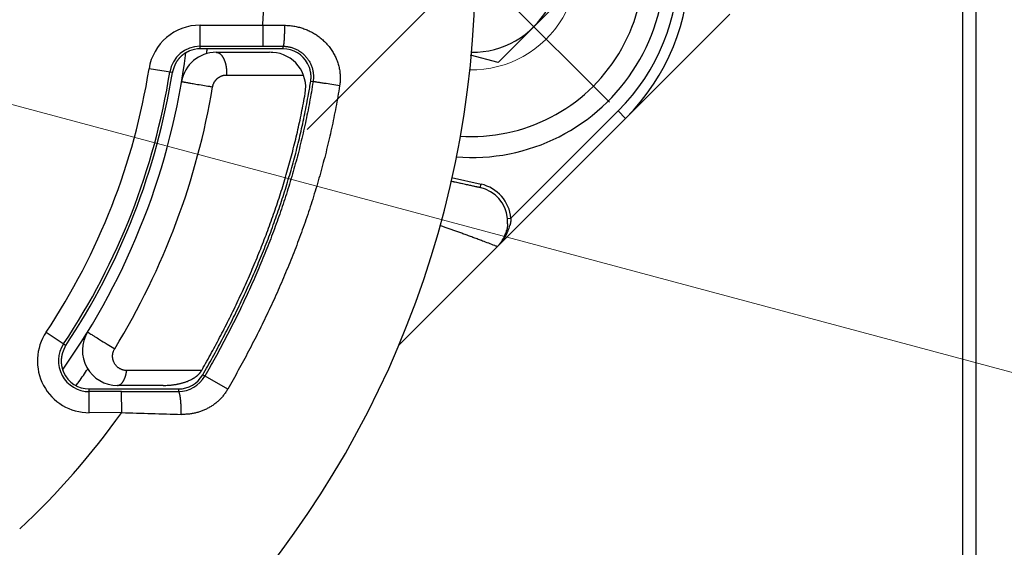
# Model space of a CAD drawing. Header units: millimetres. Extents: x 0 to 1300, y 0 to 891.
# Tile 30 of 146: x 606.65 to 620.69, y 269.48 to 277.01. Entities that reach past the tile are written whole.
import ezdxf

# ---------------------------------------------------------------- set-up
doc = ezdxf.new("R2010")
doc.units = ezdxf.units.MM
doc.header["$LTSCALE"] = 0.545669
doc.linetypes.add('CENTER', pattern=[50.8, 31.75, -6.35, 6.35, -6.35])
doc.layers.add('NoLayerName_001', color=7, linetype='Continuous')

# ---------------------------------------------------------------- blocks, each defined once
blk = doc.blocks.new('DIM_0003')
at = {"color": 3, "linetype": 'Continuous', "lineweight": 13}
blk.add_arc((60.066, 60.917), 60.066, 345, 255, dxfattribs=at)

msp = doc.modelspace()

# ---------------------------------------------------------------- linework, layer by layer
at = {"layer": 'NoLayerName_001', "color": 110, "linetype": 'Continuous', "lineweight": 25}
for p, q in [((620.29364849, 257.59850947), (620.29364849, 297.98250947)), ((620.10164849, 257.79050947), (620.10164849, 297.79050947))]:
    msp.add_line(p, q, dxfattribs=at)
at = {"layer": 'NoLayerName_001', "color": 7, "linetype": 'Continuous', "lineweight": 25}
msp.add_line((620.10164849, 257.83869533), (620.10164849, 297.74232361), dxfattribs=at)
at = {"layer": 'NoLayerName_001', "color": 4, "linetype": 'CENTER', "lineweight": 13}
for p, q in [((615.0646881, 275.82818413), (610.86106621, 280.03180602)), ((610.75023529, 275.438382), (614.96543208, 279.65357879))]:
    msp.add_line(p, q, dxfattribs=at)
at = {"layer": 'NoLayerName_001', "color": 60, "linetype": 'CENTER', "lineweight": 13}
msp.add_line((647.761277, 264.75220131), (595.16695739, 278.84480677), dxfattribs=at)
at = {"layer": 'NoLayerName_001', "color": 4, "linetype": 'Continuous', "lineweight": 25}
for q in [(614.49584233, 277.41693636), (613.08080541, 276.50199913)]:
    msp.add_line((613.4752216, 276.39631563), q, dxfattribs=at)
at = {"layer": 'NoLayerName_001', "color": 60, "linetype": 'Continuous', "lineweight": 25}
for p, q in [((612.05551907, 272.35960374), (616.77931802, 277.08340269)), ((609.2253773, 276.59050947), (609.22547598, 276.92790256)), ((609.22547598, 276.92790256), (610.11775337, 276.92764001)), ((610.11775337, 276.92764001), (610.11766461, 276.62768572)), ((610.11775337, 276.92764001), (610.42867634, 276.92579402)), ((609.41200573, 276.59050947), (609.2253773, 276.59050947)), ((609.2253883, 276.62794823), (610.11766461, 276.62768576)), ((609.60285592, 276.59050947), (609.41200573, 276.59050947)), ((609.4547869, 276.54050228), (610.21735541, 276.54050228)), ((610.20038086, 276.59050947), (609.60285592, 276.59050947)), ((610.11766461, 276.62768572), (610.40791087, 276.62742518)), ((610.21739523, 276.59050947), (610.20038086, 276.59050947)), ((610.40789988, 276.59050947), (610.21739523, 276.59050947)), ((610.40789988, 276.59050947), (610.40791087, 276.62742518)), ((608.83371741, 276.25271574), (608.4970276, 276.30617238)), ((609.60328889, 276.21689811), (610.69922959, 276.21689811)), ((610.80291404, 276.12755064), (610.83678362, 276.12215118)), ((613.6589613, 274.175178), (615.18797063, 275.70418733)), ((615.29403665, 275.59812132), (615.18797063, 275.70418733)), ((612.80075652, 274.70601555), (613.22077261, 274.61145282)), ((612.81166985, 274.75480935), (613.23175459, 274.66023117)), ((613.2207726, 274.61145282), (613.23175459, 274.66023117)), ((613.6092157, 274.17048731), (613.6589613, 274.175178)), ((607.02911601, 272.54992143), (607.31362189, 272.36021763)), ((609.24726918, 272.00370573), (608.17885526, 272.00370573)), ((609.61871142, 271.73680539), (609.26278193, 271.94132364)), ((607.64424439, 271.40201462), (607.64385211, 271.74050947)), ((607.64385211, 271.74050947), (608.04590662, 271.74050947)), ((608.04590662, 271.74050947), (608.08576272, 271.74050947)), ((608.6995365, 271.79050779), (608.04591937, 271.79050779)), ((608.08576272, 271.74050947), (608.69954328, 271.74050947)), ((608.69954328, 271.74050947), (608.71497568, 271.74050947)), ((608.71497568, 271.74050947), (608.91590117, 271.74050947)), ((608.91590117, 271.74050947), (608.91592562, 271.70404472)), ((608.10643711, 271.70245523), (607.6438968, 271.7019688)), ((608.10672244, 271.40250113), (608.10643711, 271.70245531)), ((608.10672244, 271.40250113), (607.64424439, 271.40201462))]:
    msp.add_line(p, q, dxfattribs=at)
for centre, radius, start, end in [((599.15164849, 277.79050947), 14, 270, 90), ((613.10164849, 277.79050947), 2.95050486, 315, 45), ((613.10164849, 277.79050947), 3.10050506, 315, 45), ((599.15164849, 277.79050947), 11, 355.500943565, 4.499056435), ((609.22525704, 276.19055176), 0.73735218, 89.982987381, 170.9784794), ((599.10164849, 277.79050947), 10, 324.788623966, 352.786999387), ((609.22525679, 276.1905521), 0.4373974, 89.98277337, 170.978562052), ((609.4547869, 276.04050228), 0.5, 90, 170.40589199), ((609.22563291, 276.18926607), 0.40124348, 90.036500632, 112.482573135), ((599.11805015, 277.78754319), 10.27820437, 352.92403167, 353.111513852), ((599.11492896, 277.78792017), 10.28134825, 353.111514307, 353.310800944), ((610.2174059, 275.50014019), 1.04036209, 87.493133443, 90.002732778), ((610.23137864, 276.04050228), 0.5, 350.008295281, 86.381986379), ((610.40797305, 276.19060098), 0.3999085, 28.61426146, 90.010482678), ((610.40680336, 276.19019391), 0.40113032, 9.909323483, 28.585290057), ((599.17718945, 277.78333824), 9.43617519, 326.315999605, 350.993711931), ((599.17726464, 277.78331222), 9.73605008, 326.315534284, 350.993322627), ((599.15164849, 277.79050947), 9.8, 326.363540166, 350.975152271), ((600.11068393, 277.83173097), 10.82718871, 349.963283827, 350.944087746), ((599.06205358, 277.7878936), 10.48748479, 328.531460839, 350.448670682), ((613.11118607, 274.12331012), 0.50027122, 5.411349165, 77.347056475), ((613.11110703, 274.12329191), 0.55031955, 5.410221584, 77.3362509), ((613.08271782, 274.12075403), 0.52884158, 0.403498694, 5.396179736), ((613.09538218, 274.12087522), 0.51617669, 356.883616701, 0.399946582), ((613.1119504, 274.12382309), 0.50049801, 336.759526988, 344.004941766), ((613.11401604, 274.12240266), 0.49812156, 337.056394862, 344.096528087), ((613.02327076, 274.24020033), 0.64316596, 331.869885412, 337.617554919), ((613.14271314, 274.1142571), 0.46828173, 344.092688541, 345.907380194), ((613.0946319, 274.21095905), 0.56604629, 337.603882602, 345.555159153), ((613.11267718, 274.12338283), 0.49965649, 314.995094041, 336.773029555), ((613.11545876, 274.12176111), 0.49654289, 315.007659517, 337.059670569), ((612.96162618, 274.27674871), 0.71491212, 314.939866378, 326.779125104), ((612.99097458, 274.25735752), 0.67973649, 326.791173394, 331.878001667), ((607.64338226, 272.14031901), 0.7383009, 146.304018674, 270.066905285), ((608.04591937, 272.29050779), 0.5, 148.4118537, 270), ((607.64338789, 272.14032154), 0.43834984, 146.304218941, 270.066517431), ((599.1847809, 277.76964534), 10.2083734, 324.515573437, 325.748627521), ((595.02537432, 280.09978079), 16.36486191, 330.348507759, 330.51233413), ((607.64388017, 272.14054151), 0.40003204, 204.007628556, 269.995981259), ((608.91583764, 272.14062234), 0.40011288, 270.009097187, 330.125214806), ((608.9135134, 272.14159358), 0.43755535, 270.315870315, 330.168879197), ((608.80871318, 272.44845424), 0.64257328, 291.008577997, 296.267329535), ((598.7700749, 278.06248077), 10.71604328, 324.159567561, 324.527770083), ((608.6997779, 272.88946646), 1.0989587, 269.987418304, 273.978967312), ((607.76904502, 649.67364667), 377.97134195, 270.0511444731, 270.1738531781), ((599.15164849, 277.79050947), 11, 312.990912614, 324.498235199), ((616.45164169, 541.06099121), 269.78758117, 268.2274761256, 268.408072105)]:
    msp.add_arc(centre, radius, start, end, dxfattribs=at)
at = {"layer": 'NoLayerName_001', "color": 4, "linetype": 'Continuous', "lineweight": 25}
for radius, start, end in [(2.75, 265.234176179, 95.055943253), (2.45, 265.942052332, 94.348067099)]:
    msp.add_arc((613.10164849, 277.79050947), radius, start, end, dxfattribs=at)
at = {"layer": 'NoLayerName_001', "color": 4, "linetype": 'Continuous', "lineweight": 13}
msp.add_arc((613.10236276, 277.79050947), 1.5, 268.805554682, 91.194445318, dxfattribs=at)
at = {"layer": 'NoLayerName_001', "color": 7, "linetype": 'Continuous', "lineweight": 25}
msp.add_arc((613.10236276, 277.79050947), 1.25, 269.696196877, 90.303803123, dxfattribs=at)
at = {"layer": 'NoLayerName_001', "color": 60, "linetype": 'Continuous', "lineweight": 25}
for points, knots in [([(610.42867631, 276.92579402), (610.42866355, 276.92178718), (610.42864592, 276.91377346), (610.42857222, 276.90175304), (610.42846905, 276.88973278), (610.4283304, 276.87771281), (610.42815667, 276.86569322), (610.42794651, 276.8536741), (610.42769905, 276.84165557), (610.42741332, 276.82963772), (610.42708828, 276.81762065), (610.42678406, 276.80760726), (610.42651946, 276.79959719), (610.4263099, 276.79359008), (610.42608879, 276.78758353), (610.42585572, 276.78157763), (610.42561023, 276.77557251), (610.42535191, 276.76956824), (610.42508029, 276.76356494), (610.42479501, 276.75756262), (610.4244952, 276.75156121), (610.42417974, 276.74556053), (610.42384759, 276.73956037), (610.42349766, 276.73356049), (610.4231289, 276.72756069), (610.42274022, 276.72156072), (610.42233064, 276.71556056), (610.42189886, 276.7095608), (610.42144161, 276.7035629), (610.42095583, 276.69756884), (610.42043843, 276.69158064), (610.41988634, 276.68560036), (610.41929639, 276.67962951), (610.41866525, 276.67366679), (610.41797943, 276.66770848), (610.41722425, 276.66174827), (610.41638768, 276.65577852), (610.41544926, 276.6498047), (610.414428, 276.64384505), (610.41346118, 276.63993547), (610.4130154, 276.63798179)], [0, 0, 0, 0, 0.01202056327, 0.02404118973, 0.03606187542, 0.04808262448, 0.06010344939, 0.07212437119, 0.08414541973, 0.09616663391, 0.1081880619, 0.12020973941, 0.12622059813, 0.13223137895, 0.1382420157, 0.14425244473, 0.15026260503, 0.15627243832, 0.16228188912, 0.16829092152, 0.17429970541, 0.18030855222, 0.18631778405, 0.1923277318, 0.19833873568, 0.20435114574, 0.21036532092, 0.21638108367, 0.22239692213, 0.22841115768, 0.23442215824, 0.24042834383, 0.24642819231, 0.25242180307, 0.25841624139, 0.26442077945, 0.27044513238, 0.27649914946, 0.28256362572, 0.28857532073, 0.28857532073, 0.28857532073, 0.28857532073]), ([(610.42867631, 276.92579402), (610.43967022, 276.92550564), (610.46169102, 276.92524609), (610.49467887, 276.92294646), (610.5276132, 276.91951166), (610.56043041, 276.91474037), (610.59307204, 276.90869369), (610.62547823, 276.90136219), (610.6575895, 276.89275538), (610.68934626, 276.88287762), (610.72068893, 276.87173466), (610.75155778, 276.85933182), (610.78189184, 276.84567533), (610.81163956, 276.83079535), (610.84074947, 276.81472178), (610.86916999, 276.79748459), (610.8968495, 276.77911373), (610.9237364, 276.75963911), (610.94977904, 276.73909065), (610.97492577, 276.71749819), (610.99912494, 276.69489165), (611.02232482, 276.67130063), (611.04447436, 276.64675523), (611.06553255, 276.62129403), (611.08545855, 276.59495445), (611.1042117, 276.56777403), (611.1217504, 276.5397912), (611.13803131, 276.51105007), (611.15301714, 276.48160531), (611.16666735, 276.45151483), (611.1789412, 276.42083738), (611.18979751, 276.38963153), (611.19919629, 276.35795718), (611.20711689, 276.32588058), (611.21353937, 276.29346694), (611.2184381, 276.26078194), (611.22180928, 276.2278914), (611.22356649, 276.19487223), (611.22395793, 276.16179493), (611.22269501, 276.1397846), (611.22225409, 276.12877655)], [0, 0, 0, 0, 0.0329930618, 0.0660492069, 0.0991596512, 0.1323153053, 0.1655070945, 0.1987262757, 0.2319647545, 0.2652154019, 0.2984723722, 0.3317314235, 0.3649897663, 0.3982437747, 0.4314889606, 0.4647205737, 0.4979339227, 0.5311246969, 0.5642892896, 0.5974251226, 0.6305309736, 0.6636073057, 0.6966569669, 0.7296855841, 0.7627000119, 0.7957083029, 0.8287199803, 0.8617423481, 0.8947718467, 0.9278036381, 0.9608343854, 0.9938627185, 1.0268895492, 1.0599169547, 1.0929474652, 1.1259844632, 1.1590326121, 1.1920941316, 1.2251576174, 1.2582082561, 1.2582082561, 1.2582082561, 1.2582082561]), ([(610.4130154, 276.63798179), (610.41244228, 276.63609529), (610.41184037, 276.63204546), (610.40903926, 276.62905768), (610.40791087, 276.62742538)], [0, 0, 0, 0, 0.005914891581, 0.011867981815, 0.011867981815, 0.011867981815, 0.011867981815]), ([(609.07219643, 276.5600134), (609.06908418, 276.55867489), (609.0628304, 276.55605549), (609.05360093, 276.55176987), (609.04446395, 276.54727239), (609.03544358, 276.54252816), (609.02654324, 276.53755108), (609.01777187, 276.53234194), (609.00913696, 276.52690507), (609.00064637, 276.52124384), (608.99230786, 276.51536188), (608.98412924, 276.50926273), (608.97611817, 276.50294996), (608.96828212, 276.49642654), (608.96062409, 276.48969973), (608.95314625, 276.48277655), (608.94585071, 276.47566387), (608.93873953, 276.46836855), (608.9318148, 276.46089747), (608.92507861, 276.4532575), (608.91853307, 276.44545549), (608.91218014, 276.43749837), (608.90602237, 276.42939274), (608.90006024, 276.42114659), (608.89430603, 276.41275927), (608.88877794, 276.40422655), (608.88349321, 276.39554515), (608.87846837, 276.38671215), (608.87372458, 276.37772371), (608.86925165, 276.36859476), (608.86503105, 276.35934438), (608.86104663, 276.34999071), (608.85728096, 276.34055187), (608.85371747, 276.33104134), (608.85031999, 276.3214739), (608.84704749, 276.31186012), (608.84385571, 276.30220974), (608.84071453, 276.29253085), (608.83754529, 276.28285359), (608.83567551, 276.27632568), (608.83471062, 276.27307252)], [0, 0, 0, 0, 0.01016364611, 0.02033819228, 0.03052191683, 0.04071308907, 0.05090999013, 0.06111093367, 0.07131428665, 0.08151849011, 0.09172208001, 0.10192370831, 0.11212216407, 0.12231671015, 0.13250812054, 0.1426973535, 0.15288508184, 0.16307170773, 0.17325737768, 0.18344199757, 0.19362524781, 0.20380659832, 0.21398532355, 0.22416048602, 0.23433093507, 0.24449631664, 0.25465756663, 0.26481700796, 0.27497817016, 0.28514291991, 0.29531040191, 0.30547785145, 0.31564078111, 0.32579473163, 0.33594459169, 0.34609793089, 0.35626068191, 0.36643764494, 0.37662638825, 0.38680609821, 0.38680609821, 0.38680609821, 0.38680609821]), ([(609.4547869, 276.54050228), (609.45799523, 276.54028332), (609.46446107, 276.54014947), (609.47397507, 276.53811004), (609.48321716, 276.53513335), (609.49205414, 276.53111067), (609.50042165, 276.52623159), (609.5083086, 276.5206215), (609.515721, 276.5144097), (609.52267485, 276.50770036), (609.52918426, 276.50056659), (609.53527754, 276.4930746), (609.54098439, 276.48528684), (609.54633941, 276.47725897), (609.55135868, 276.46902269), (609.55606197, 276.46060389), (609.5604701, 276.45202695), (609.56460449, 276.44331577), (609.56848624, 276.43449048), (609.57212121, 276.42556085), (609.57551735, 276.41653527), (609.57868245, 276.40742157), (609.58162443, 276.39822763), (609.58435113, 276.38896132), (609.58687043, 276.3796305), (609.58919018, 276.37024303), (609.59131823, 276.36080679), (609.5932625, 276.35132963), (609.59503063, 276.34181932), (609.59663141, 276.33228286), (609.59806782, 276.32272478), (609.5993404, 276.31314797), (609.60045045, 276.30355495), (609.60139904, 276.2939482), (609.60218745, 276.28433021), (609.60281635, 276.27470346), (609.60328864, 276.26507042), (609.60359897, 276.2554336), (609.60377273, 276.24579543), (609.60373794, 276.23937005), (609.60373937, 276.23615786)], [0, 0, 0, 0, 0.00964737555, 0.01934337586, 0.02905735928, 0.03874071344, 0.04840573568, 0.05807466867, 0.06774129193, 0.07739276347, 0.08704189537, 0.09669559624, 0.10634997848, 0.11599601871, 0.12563707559, 0.13527799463, 0.14492020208, 0.15456202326, 0.16420118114, 0.17384016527, 0.18348178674, 0.19312803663, 0.20278012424, 0.21243851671, 0.22210297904, 0.23177261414, 0.24144590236, 0.2511207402, 0.26079447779, 0.27046417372, 0.28012894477, 0.28978931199, 0.29944574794, 0.30909865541, 0.31874836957, 0.32839516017, 0.33803923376, 0.34768073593, 0.35731975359, 0.36695631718, 0.36695631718, 0.36695631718, 0.36695631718]), ([(610.40791087, 276.62742538), (610.41621963, 276.62716182), (610.43288012, 276.62698811), (610.45780038, 276.62459584), (610.48261475, 276.6209524), (610.50722074, 276.61584338), (610.53152236, 276.60934898), (610.55542166, 276.60146971), (610.57882191, 276.59222863), (610.60162587, 276.58163648), (610.62375054, 276.56972822), (610.64513377, 276.55656319), (610.66571429, 276.54219358), (610.68543163, 276.52667288), (610.70422505, 276.51005412), (610.72203389, 276.49239042), (610.73879716, 276.4737345), (610.75445426, 276.4541408), (610.76896358, 276.43367937), (610.78228333, 276.41241858), (610.79437186, 276.39042693), (610.80518749, 276.36777287), (610.81468805, 276.34452471), (610.82283281, 276.32075134), (610.82957392, 276.29652403), (610.83489532, 276.27193129), (610.83880151, 276.24706965), (610.84128587, 276.22203703), (610.84236384, 276.19692884), (610.84197256, 276.17185121), (610.84033869, 276.14686993), (610.83785027, 276.13039547), (610.83678252, 276.12215136)], [0, 0, 0, 0, 0.02493879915, 0.04995482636, 0.07503225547, 0.10015359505, 0.12530085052, 0.15045667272, 0.17560550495, 0.20073507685, 0.22584442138, 0.25093997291, 0.27602600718, 0.30110497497, 0.3261782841, 0.35124708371, 0.37631304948, 0.40137913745, 0.42644848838, 0.45152301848, 0.47660402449, 0.50169295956, 0.5267922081, 0.55190585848, 0.57703980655, 0.60219183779, 0.62734974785, 0.6524982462, 0.67762025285, 0.70269801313, 0.72771421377, 0.7526531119, 0.7526531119, 0.7526531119, 0.7526531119]), ([(608.83471062, 276.27307252), (608.83388061, 276.26978975), (608.83202273, 276.26327139), (608.83095914, 276.25657741), (608.83032842, 276.25325401)], [0, 0, 0, 0, 0.010158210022, 0.020306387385, 0.020306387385, 0.020306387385, 0.020306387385]), ([(609.40415399, 276.04769351), (609.40474859, 276.05078043), (609.40583362, 276.05698263), (609.40809648, 276.06616354), (609.41073211, 276.07525744), (609.41380207, 276.08422857), (609.41728031, 276.09305733), (609.42116434, 276.10171979), (609.42544535, 276.11019314), (609.43011643, 276.11845449), (609.43517046, 276.12648177), (609.44059301, 276.13425891), (609.44637051, 276.14177101), (609.45248942, 276.14900334), (609.45893625, 276.15594118), (609.46569753, 276.16256977), (609.47275969, 276.16887444), (609.48010948, 276.17484005), (609.48773186, 276.18045306), (609.49560908, 276.18570341), (609.50372392, 276.19058043), (609.51205901, 276.19507362), (609.52059705, 276.19917239), (609.52932068, 276.20286619), (609.53821238, 276.20614428), (609.54725293, 276.20899577), (609.55641889, 276.21141832), (609.56568618, 276.21340721), (609.5750304, 276.21496416), (609.58442753, 276.21606673), (609.59385212, 276.21678245), (609.60014659, 276.21682331), (609.60328889, 276.21689811)], [0, 0, 0, 0, 0.00943098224, 0.01888203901, 0.02834935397, 0.03782882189, 0.04731623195, 0.0568074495, 0.06629859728, 0.07578623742, 0.08526827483, 0.09474542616, 0.10421863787, 0.1136885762, 0.1231557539, 0.13262065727, 0.1420838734, 0.15154621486, 0.16100860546, 0.17047164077, 0.17993571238, 0.18940115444, 0.19886837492, 0.20833798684, 0.21781093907, 0.22728777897, 0.23676610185, 0.24624239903, 0.25571284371, 0.26517347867, 0.27462040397, 0.2840499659, 0.2840499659, 0.2840499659, 0.2840499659]), ([(609.60373937, 276.23615786), (609.60368967, 276.23294688), (609.60364105, 276.22652459), (609.60338934, 276.22010705), (609.60328889, 276.21689811)], [0, 0, 0, 0, 0.009634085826, 0.019265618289, 0.019265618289, 0.019265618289, 0.019265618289]), ([(610.80291404, 276.12755064), (610.80334232, 276.1304477), (610.80424724, 276.13623952), (610.80531894, 276.14497376), (610.80622172, 276.15373789), (610.80692479, 276.16253026), (610.80743666, 276.17134324), (610.80775531, 276.18017083), (610.80788152, 276.18900659), (610.80781534, 276.19784417), (610.80755697, 276.20667723), (610.80710676, 276.21549942), (610.80646432, 276.22430429), (610.80563203, 276.23308587), (610.8046019, 276.24183642), (610.80340469, 276.25055469), (610.80241852, 276.25633342), (610.80194936, 276.25922419)], [0, 0, 0, 0, 0.00878563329, 0.01758474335, 0.02639543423, 0.03521573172, 0.04404359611, 0.05287693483, 0.06171361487, 0.07055147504, 0.07938833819, 0.08822202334, 0.09705035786, 0.1058711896, 0.11468239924, 0.12348191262, 0.13226771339, 0.13226771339, 0.13226771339, 0.13226771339]), ([(608.96178028, 276.12383596), (608.96348805, 276.12344451), (608.96690516, 276.12259942), (608.97210766, 276.12168683), (608.97903176, 276.12037599), (608.98769323, 276.1188042), (609.00155451, 276.11631485), (609.02062327, 276.11293954), (609.05183451, 276.10746878), (609.1004009, 276.09905244), (609.17327192, 276.08655101), (609.26178486, 276.07152726), (609.34163952, 276.0580915), (609.38852601, 276.05029682), (609.40415399, 276.04769351)], [0, 0, 0, 0, 0.00525619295, 0.01055527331, 0.01583982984, 0.02639901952, 0.03696302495, 0.05808933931, 0.08449428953, 0.13202433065, 0.20595993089, 0.30630099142, 0.40136095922, 0.44889094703, 0.44889094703, 0.44889094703, 0.44889094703]), ([(610.83678363, 276.12215118), (610.82858054, 276.07285963), (610.81267011, 275.97418313), (610.78581922, 275.82666602), (610.75719136, 275.67946757), (610.72647367, 275.53267346), (610.69376163, 275.38630235), (610.65904111, 275.24039091), (610.62232811, 275.09497073), (610.58362716, 274.95007387), (610.54295892, 274.80572507), (610.50035751, 274.6619415), (610.45585358, 274.5187394), (610.40947859, 274.3761347), (610.36126375, 274.23414338), (610.31124034, 274.09278143), (610.25943949, 273.95206447), (610.20589166, 273.81200644), (610.1506326, 273.67261685), (610.09369741, 273.53390337), (610.03512107, 273.39587335), (609.97493858, 273.2585341), (609.91318481, 273.121893), (609.84989507, 272.98595715), (609.78510245, 272.85073355), (609.71884767, 272.71622336), (609.65118061, 272.58242067), (609.58214429, 272.44932198), (609.51179886, 272.31691406), (609.44014231, 272.18521906), (609.36740403, 272.0541273), (609.317765, 271.9673844), (609.29309025, 271.92393399)], [0, 0, 0, 0, 0.1499084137, 0.2998430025, 0.449798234, 0.599768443, 0.7497478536, 0.8997306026, 1.0497107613, 1.1996825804, 1.3496451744, 1.4996018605, 1.6495551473, 1.7995065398, 1.9494565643, 2.0994047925, 2.2493498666, 2.3992906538, 2.5492295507, 2.6991689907, 2.849110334, 2.9990538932, 3.1489989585, 3.2989438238, 3.44888595, 3.5988249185, 3.7487621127, 3.898697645, 4.0486302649, 4.1985574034, 4.3484752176, 4.4983786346, 4.4983786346, 4.4983786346, 4.4983786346]), ([(611.2149262, 276.06319792), (611.17827892, 276.06905315), (611.10499103, 276.08080559), (611.013348, 276.09528627), (610.94230208, 276.10637009), (610.90333593, 276.11241522), (610.88040565, 276.11591275), (610.86893778, 276.11763459), (610.85975296, 276.11895429), (610.85059145, 276.12040918), (610.84368688, 276.12127971), (610.83908676, 276.1218605), (610.83678363, 276.12215118)], [0, 0, 0, 0, 0.11133624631, 0.22267262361, 0.27833972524, 0.32705221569, 0.34096928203, 0.34792617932, 0.36184135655, 0.36880674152, 0.3757528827, 0.38271709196, 0.38271709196, 0.38271709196, 0.38271709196]), ([(611.22225409, 276.12877655), (611.22129291, 276.11781084), (611.2198938, 276.09583467), (611.21640776, 276.07409174), (611.21492636, 276.06319789)], [0, 0, 0, 0, 0.033023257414, 0.066005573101, 0.066005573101, 0.066005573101, 0.066005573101]), ([(609.26278193, 271.94132365), (609.28639286, 271.98285029), (609.33387988, 272.06575785), (609.40353225, 272.19101612), (609.47219371, 272.31682663), (609.53965574, 272.44329049), (609.60592211, 272.57038772), (609.67093973, 272.69813075), (609.73467048, 272.8265231), (609.79707191, 272.95556887), (609.8581131, 273.08526443), (609.91776181, 273.21560532), (609.97598588, 273.34658671), (610.03275309, 273.47820381), (610.08803124, 273.61045181), (610.14178794, 273.74332571), (610.19399082, 273.8768192), (610.24461132, 274.01092313), (610.29362019, 274.14562763), (610.34098822, 274.28092263), (610.38668618, 274.41679807), (610.43068478, 274.55324391), (610.47295489, 274.69024953), (610.5134652, 274.82780125), (610.55220154, 274.96587575), (610.58914971, 275.10444596), (610.62429675, 275.24348365), (610.65762261, 275.38296191), (610.68913415, 275.52284891), (610.71873758, 275.66313112), (610.74671479, 275.80372679), (610.76353748, 275.897792), (610.77217631, 275.94477691)], [0, 0, 0, 0, 0.1433089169, 0.2866287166, 0.4299554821, 0.5732863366, 0.716619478, 0.8599542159, 1.0032910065, 1.1466304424, 1.2899705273, 1.4333093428, 1.5766458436, 1.7199798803, 1.8633122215, 2.006644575, 2.149978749, 2.2933149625, 2.4366538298, 2.5799968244, 2.7233462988, 2.866705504, 3.0100786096, 3.1534691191, 3.2968726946, 3.440282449, 3.5836917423, 3.7270942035, 3.8704837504, 4.0138546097, 4.1572013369, 4.3005188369, 4.3005188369, 4.3005188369, 4.3005188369]), ([(609.27035952, 272.04440357), (609.29309038, 272.08500748), (609.33881211, 272.16607509), (609.40584839, 272.28854243), (609.47191838, 272.41154112), (609.53682088, 272.53516679), (609.60056307, 272.65939803), (609.6630962, 272.78424483), (609.7243868, 272.90970859), (609.78439586, 273.03579274), (609.84309014, 273.16249595), (609.90044084, 273.28981308), (609.95641773, 273.41773877), (610.01099085, 273.5462675), (610.06413016, 273.67539376), (610.11580564, 273.80511205), (610.16598717, 273.93541664), (610.21464416, 274.06630044), (610.26175497, 274.19775131), (610.3072975, 274.32975598), (610.35124953, 274.46230091), (610.39358889, 274.59537258), (610.4342933, 274.72895747), (610.47334082, 274.86304193), (610.51070783, 274.99761124), (610.54637616, 275.13264612), (610.58033524, 275.26812253), (610.61256588, 275.40401675), (610.64307483, 275.54030024), (610.6717732, 275.67696181), (610.69892873, 275.81392561), (610.71529656, 275.90555403), (610.72369668, 275.95132425)], [0, 0, 0, 0, 0.1396005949, 0.2792130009, 0.4188333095, 0.5584585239, 0.6980865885, 0.8377164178, 0.9773479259, 1.116981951, 1.2566179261, 1.3962537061, 1.5358878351, 1.6755196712, 1.8151494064, 1.9547780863, 2.0944076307, 2.234040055, 2.3736749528, 2.5133117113, 2.6529503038, 2.7925913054, 2.9322359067, 3.0718859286, 3.2115436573, 3.3512078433, 3.4908734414, 3.6305354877, 3.7701892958, 3.909830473, 4.0494549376, 4.1890589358, 4.1890589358, 4.1890589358, 4.1890589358]), ([(611.2149262, 276.06319792), (611.20640822, 276.01239269), (611.18988423, 275.91068513), (611.16201514, 275.75864155), (611.13231088, 275.60692938), (611.10044843, 275.4556376), (611.06652649, 275.30478547), (611.03053053, 275.154411), (610.99247719, 275.00454684), (610.95237111, 274.85522623), (610.91023418, 274.70647456), (610.86610273, 274.55830918), (610.82000939, 274.41074647), (610.77198762, 274.26380248), (610.72207065, 274.11749334), (610.67029178, 273.97183514), (610.61668414, 273.82684362), (610.56128013, 273.68253268), (610.5041179, 273.53891147), (610.4452349, 273.39598714), (610.38466844, 273.25376649), (610.32245585, 273.1122563), (610.25863431, 272.97146341), (610.19324154, 272.83139436), (610.12631271, 272.69205558), (610.05789156, 272.55344694), (609.98803186, 272.41556054), (609.91678027, 272.27839086), (609.84420065, 272.14192258), (609.77029446, 272.00617594), (609.69529563, 271.87103874), (609.64414251, 271.78160273), (609.61871159, 271.73680529)], [0, 0, 0, 0, 0.1545430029, 0.3091131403, 0.4637046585, 0.618311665, 0.7729281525, 0.9275480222, 1.0821651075, 1.2367734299, 1.3913721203, 1.5459647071, 1.7005538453, 1.8551411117, 2.009727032, 2.1643111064, 2.3188918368, 2.4734679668, 2.6280420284, 2.7826165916, 2.9371930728, 3.0917717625, 3.2463518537, 3.4009314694, 3.5555078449, 3.7100806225, 3.8646515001, 4.0192208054, 4.173787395, 4.3283487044, 4.4829007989, 4.637438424, 4.637438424, 4.637438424, 4.637438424]), ([(613.22077261, 274.61145282), (613.21724502, 274.61205665), (613.20311375, 274.61437384), (613.18563407, 274.6182558), (613.16809548, 274.62181831), (613.15057984, 274.62549453), (613.11907057, 274.63219933), (613.07006318, 274.64266257), (612.98259705, 274.66156159), (612.89166974, 274.68139043), (612.82174134, 274.69671531), (612.80076221, 274.70130951)], [0, 0, 0, 0, 0.01073668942, 0.04295447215, 0.05369100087, 0.06442896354, 0.09664554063, 0.15033561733, 0.21476436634, 0.36509931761, 0.42952818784, 0.42952818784, 0.42952818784, 0.42952818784]), ([(613.6589613, 274.175178), (613.65886432, 274.1734014), (613.65868425, 274.16984737), (613.65833079, 274.16452102), (613.65792798, 274.15919793), (613.6574672, 274.15387887), (613.65695128, 274.14856401), (613.65637997, 274.14325379), (613.65575381, 274.13794874), (613.65507315, 274.13264951), (613.65433836, 274.12735678), (613.65354984, 274.12207122), (613.65270797, 274.1167935), (613.65181311, 274.1115243), (613.65086567, 274.1062643), (613.649866, 274.10101417), (613.64881454, 274.09577458), (613.6477115, 274.09054624), (613.64655785, 274.08532968), (613.64535183, 274.08012612), (613.64410174, 274.07493421), (613.64321943, 274.07148561), (613.64278446, 274.06976002)], [0, 0, 0, 0, 0.00533774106, 0.01067553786, 0.01601368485, 0.02135246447, 0.02669214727, 0.03203293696, 0.03737476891, 0.0427174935, 0.04806095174, 0.05340497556, 0.05874938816, 0.06409400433, 0.06943863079, 0.07478306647, 0.08012710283, 0.08547052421, 0.09081310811, 0.09615462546, 0.10149484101, 0.10683351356, 0.10683351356, 0.10683351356, 0.10683351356]), ([(613.46596473, 273.77006068), (613.46331907, 273.77090684), (613.4579858, 273.77250421), (613.45018565, 273.77548774), (613.43973347, 273.77933428), (613.37462627, 273.80395048), (613.29134234, 273.83558762), (613.19226933, 273.87270462), (613.12966016, 273.89604771), (613.06700777, 273.91927488), (613.0043123, 273.94238549), (612.94418677, 273.96441794), (612.88663656, 273.98538617), (612.83166636, 274.00530253), (612.77665955, 274.02511761), (612.72423489, 274.04388548), (612.67964713, 274.05976309), (612.65340023, 274.06904981), (612.64290298, 274.07276874)], [0, 0, 0, 0, 0.00833304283, 0.01669295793, 0.02504281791, 0.04174849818, 0.22550140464, 0.29232065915, 0.35913991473, 0.42595918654, 0.49277848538, 0.55959779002, 0.61806468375, 0.67653158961, 0.73499853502, 0.7934654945, 0.84357999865, 0.87698963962, 0.87698963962, 0.87698963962, 0.87698963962]), ([(613.59307253, 273.98590717), (613.5932037, 273.98625083), (613.59342819, 273.98695385), (613.59399215, 273.9879133), (613.59466457, 273.98880578), (613.59545279, 273.98962447), (613.59633178, 273.99037412), (613.5972859, 273.99105599), (613.59829714, 273.99167196), (613.59934821, 273.99222347), (613.60042168, 273.99271187), (613.601503, 273.99313985), (613.60258437, 273.99351034), (613.60366413, 273.99382773), (613.60474371, 273.99409807), (613.60582471, 273.99432739), (613.60690877, 273.99452178), (613.60799752, 273.99468713), (613.609092, 273.99482992), (613.61019252, 273.99495351), (613.61129859, 273.99505771), (613.61240897, 273.99514296), (613.61352243, 273.9952094), (613.61463774, 273.99525753), (613.61575364, 273.99528684), (613.61686891, 273.99530037), (613.61761199, 273.99529215), (613.61798321, 273.99529019)], [0, 0, 0, 0, 0.001103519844, 0.002204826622, 0.003318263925, 0.004451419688, 0.005606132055, 0.006779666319, 0.00796579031, 0.00915564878, 0.01033843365, 0.011502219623, 0.012643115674, 0.013766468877, 0.014877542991, 0.015981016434, 0.017081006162, 0.018181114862, 0.019284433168, 0.020392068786, 0.021503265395, 0.022617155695, 0.023732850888, 0.024849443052, 0.025966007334, 0.027081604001, 0.028195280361, 0.028195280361, 0.028195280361, 0.028195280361]), ([(613.61079553, 274.09281361), (613.61070327, 274.09125478), (613.61052927, 274.08813648), (613.61020526, 274.08346284), (613.60984328, 274.07879181), (613.60943634, 274.07412391), (613.60898603, 274.06945919), (613.60849165, 274.06479798), (613.60795323, 274.06014069), (613.60737066, 274.05548793), (613.60674388, 274.0508403), (613.60607279, 274.04619844), (613.60535733, 274.04156296), (613.60459742, 274.03693449), (613.60379299, 274.03231365), (613.60294395, 274.02770106), (613.60205026, 274.02309734), (613.60111171, 274.01850314), (613.60012873, 274.01391896), (613.59909934, 274.00934589), (613.59803061, 274.00478279), (613.59727394, 274.0017518), (613.59690118, 274.00023515)], [0, 0, 0, 0, 0.004684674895, 0.009369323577, 0.014054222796, 0.018739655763, 0.023425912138, 0.028113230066, 0.032801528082, 0.03749061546, 0.042180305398, 0.046870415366, 0.051560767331, 0.056251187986, 0.060941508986, 0.065631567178, 0.070321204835, 0.075010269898, 0.07969861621, 0.084386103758, 0.089072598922, 0.09375797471, 0.09375797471, 0.09375797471, 0.09375797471]), ([(607.62000171, 272.55241263), (607.62146843, 272.55141129), (607.62586065, 272.54834869), (607.63347321, 272.54368825), (607.64251591, 272.53793943), (607.65765425, 272.52848492), (607.68340043, 272.5124301), (607.73042458, 272.4832758), (607.80330372, 272.43824495), (607.89449982, 272.38211396), (607.96600165, 272.33825035), (608.00254425, 272.3159026), (608.00711184, 272.31310873)], [0, 0, 0, 0, 0.00532780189, 0.0160602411, 0.02676632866, 0.03747649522, 0.06960341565, 0.11779255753, 0.20346131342, 0.32661011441, 0.43905034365, 0.45511323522, 0.45511323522, 0.45511323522, 0.45511323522]), ([(607.31082271, 272.36207998), (607.30905623, 272.35924995), (607.3053903, 272.35366551), (607.3006759, 272.34481202), (607.29624018, 272.33581223), (607.29202443, 272.32669882), (607.28783153, 272.31758161), (607.28368619, 272.30845457), (607.27962636, 272.29929884), (607.27568458, 272.2900949), (607.27189547, 272.28082382), (607.26829356, 272.27147226), (607.26490052, 272.26203797), (607.26174084, 272.25252197), (607.25883868, 272.24292611), (607.25621934, 272.23325169), (607.25390408, 272.22350136), (607.25187653, 272.21368623), (607.2501227, 272.20381516), (607.24862808, 272.19389715), (607.24737742, 272.18394115), (607.24635906, 272.17395511), (607.24557764, 272.163945), (607.24503581, 272.15391712), (607.24473674, 272.14387767), (607.2446835, 272.13383285), (607.24487915, 272.12378887), (607.24532676, 272.11375194), (607.24602942, 272.10372828), (607.24699021, 272.0937241), (607.24821214, 272.08374569), (607.24969837, 272.07380008), (607.25144605, 272.06389423), (607.25345199, 272.05403555), (607.25571283, 272.04423154), (607.2582261, 272.03449003), (607.26098592, 272.02481757), (607.26399924, 272.01522553), (607.26722501, 272.00570725), (607.26961016, 271.99944878), (607.27077293, 271.99630998)], [0, 0, 0, 0, 0.01000826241, 0.02002575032, 0.03006353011, 0.04011052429, 0.05014693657, 0.06016959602, 0.07018303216, 0.08019281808, 0.09020600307, 0.10022780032, 0.11025425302, 0.12028092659, 0.13030504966, 0.14032569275, 0.15034441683, 0.16036463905, 0.17038872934, 0.18041771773, 0.19045138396, 0.20048862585, 0.21052847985, 0.22057020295, 0.23061323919, 0.24065723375, 0.25070204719, 0.26074776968, 0.2707947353, 0.28084353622, 0.29089503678, 0.30095008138, 0.3110081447, 0.32106811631, 0.33112874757, 0.34118867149, 0.3512464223, 0.36130045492, 0.37134916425, 0.38139090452, 0.38139090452, 0.38139090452, 0.38139090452]), ([(608.17885526, 272.00370573), (608.17412762, 272.00387786), (608.16463685, 272.00397268), (608.15046028, 272.00562271), (608.13637689, 272.00814845), (608.12247399, 272.0116957), (608.10883379, 272.01620069), (608.09554019, 272.02165658), (608.08267554, 272.02804064), (608.07032327, 272.03534014), (608.05854245, 272.04350559), (608.04737993, 272.05248288), (608.03688249, 272.06222088), (608.02709656, 272.07266805), (608.01806896, 272.08377324), (608.00984577, 272.09548486), (608.00247656, 272.1077529), (607.99599285, 272.12051492), (607.99041633, 272.13370509), (607.98577078, 272.14725912), (607.98207948, 272.16111246), (607.97936614, 272.17520069), (607.97765415, 272.18945929), (607.97696873, 272.20382264), (607.9773284, 272.21821728), (607.97870477, 272.23256487), (607.98107317, 272.24678617), (607.98441155, 272.26079915), (607.98868522, 272.27452937), (607.99390834, 272.28787416), (607.99991436, 272.30083553), (608.00478982, 272.30898544), (608.00711187, 272.31310871)], [0, 0, 0, 0, 0.01419229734, 0.02844789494, 0.04275362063, 0.05709402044, 0.07145289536, 0.08581481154, 0.10016660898, 0.11450030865, 0.12882008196, 0.14313166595, 0.15743810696, 0.17174075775, 0.1860402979, 0.20033775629, 0.21463556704, 0.22893753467, 0.24324608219, 0.25756227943, 0.27188684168, 0.28622112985, 0.30056814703, 0.31493352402, 0.32932236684, 0.34372829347, 0.35813893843, 0.372538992, 0.38691165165, 0.40124006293, 0.41550877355, 0.42970522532, 0.42970522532, 0.42970522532, 0.42970522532]), ([(608.04591937, 271.79050779), (608.0488878, 271.79073376), (608.05488426, 271.79087597), (608.06369099, 271.79297392), (608.07226109, 271.79598689), (608.08048834, 271.79997154), (608.0882845, 271.8047137), (608.09558482, 271.81010512), (608.1023703, 271.81604414), (608.1086714, 271.82245239), (608.11453001, 271.82926094), (608.11998822, 271.83640156), (608.12508699, 271.84380701), (608.12987172, 271.85141152), (608.13438148, 271.85916731), (608.13862052, 271.8670595), (608.1426024, 271.87507541), (608.14633964, 271.88320408), (608.14984517, 271.8914343), (608.15313176, 271.89975497), (608.15621227, 271.90815494), (608.15909935, 271.91662324), (608.16180685, 271.9251497), (608.16434015, 271.9337283), (608.16670346, 271.94235444), (608.16890146, 271.95102373), (608.17093886, 271.95973178), (608.17281989, 271.96847428), (608.17455067, 271.97724664), (608.17613017, 271.9860453), (608.17758412, 271.99486285), (608.17842056, 272.00076026), (608.17885526, 272.00370573)], [0, 0, 0, 0, 0.00893108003, 0.01792795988, 0.02701199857, 0.03615529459, 0.04529337, 0.05435209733, 0.06334651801, 0.07231799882, 0.08129122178, 0.09027582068, 0.09926844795, 0.10825496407, 0.11722322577, 0.12617822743, 0.13512579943, 0.14407022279, 0.15301431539, 0.1619595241, 0.17090602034, 0.17985279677, 0.18879815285, 0.19774214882, 0.20668548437, 0.21562852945, 0.22457133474, 0.23351364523, 0.24245491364, 0.25139431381, 0.26033075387, 0.26926288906, 0.26926288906, 0.26926288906, 0.26926288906]), ([(609.22358017, 271.96973858), (609.22416505, 271.97044941), (609.22534066, 271.97186693), (609.22707125, 271.97402084), (609.22878202, 271.97619193), (609.2304687, 271.97838294), (609.23213151, 271.98059289), (609.23376946, 271.9828218), (609.23538189, 271.98506943), (609.23696805, 271.98733562), (609.2385272, 271.98962016), (609.24005865, 271.99192286), (609.24156156, 271.99424359), (609.24303556, 271.99658195), (609.24447859, 271.99893852), (609.24589487, 272.00131027), (609.24680861, 272.00290882), (609.24726918, 272.00370573)], [0, 0, 0, 0, 0.002761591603, 0.005524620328, 0.008288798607, 0.011053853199, 0.013819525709, 0.016585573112, 0.019351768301, 0.022117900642, 0.02488377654, 0.027649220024, 0.030414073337, 0.033178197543, 0.035941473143, 0.038703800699, 0.041465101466, 0.041465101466, 0.041465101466, 0.041465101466]), ([(607.27077293, 271.99630998), (607.27201437, 271.99320457), (607.27441702, 271.98696418), (607.27713535, 271.98085469), (607.27845439, 271.97778517)], [0, 0, 0, 0, 0.010033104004, 0.020055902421, 0.020055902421, 0.020055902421, 0.020055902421]), ([(609.09309037, 271.87223376), (609.09552784, 271.87346176), (609.10041919, 271.87589382), (609.10768217, 271.87969793), (609.11490122, 271.88360251), (609.12206179, 271.88762629), (609.12915974, 271.8917673), (609.13618813, 271.89602911), (609.14314074, 271.9004138), (609.15001121, 271.90492387), (609.15679317, 271.9095617), (609.16348027, 271.91432969), (609.17006616, 271.91923025), (609.17654448, 271.92426579), (609.18290889, 271.92943871), (609.18915297, 271.93475145), (609.19527037, 271.94020613), (609.20125326, 271.94580487), (609.20709254, 271.95155009), (609.21276814, 271.95745202), (609.21829776, 271.96348866), (609.22180464, 271.96766848), (609.22358017, 271.96973858)], [0, 0, 0, 0, 0.00818797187, 0.01638729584, 0.02459523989, 0.03280929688, 0.04102719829, 0.04924692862, 0.05746674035, 0.06568516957, 0.07390105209, 0.0821135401, 0.09032211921, 0.0985266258, 0.10672726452, 0.11492462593, 0.12311970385, 0.13131325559, 0.13950419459, 0.14769168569, 0.15587577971, 0.16405747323, 0.16405747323, 0.16405747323, 0.16405747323]), ([(608.77603494, 271.7931567), (608.7819965, 271.79362085), (608.79393541, 271.79447915), (608.81182136, 271.79619274), (608.82970238, 271.79817291), (608.84756251, 271.80047302), (608.8653901, 271.80308889), (608.88317236, 271.8060318), (608.90089678, 271.80930889), (608.91855081, 271.81292837), (608.93612185, 271.8168983), (608.95359747, 271.82122637), (608.97096465, 271.82592183), (608.98821257, 271.83098808), (609.00532216, 271.83645045), (609.02230514, 271.84225241), (609.03347843, 271.84651427), (609.03908066, 271.84859488)], [0, 0, 0, 0, 0.01793879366, 0.03590754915, 0.05389941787, 0.07190799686, 0.0899273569, 0.10795207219, 0.12597725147, 0.14399857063, 0.1620123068, 0.18001537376, 0.19800535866, 0.21598055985, 0.23394002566, 0.2518835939, 0.26981193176, 0.26981193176, 0.26981193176, 0.26981193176]), ([(609.61871142, 271.73680539), (609.61420446, 271.72928247), (609.60539371, 271.71409841), (609.59091428, 271.69208073), (609.5757023, 271.67053729), (609.5596487, 271.64958392), (609.54281873, 271.62923351), (609.52523076, 271.60952666), (609.50691601, 271.59049619), (609.48789979, 271.57217717), (609.4682121, 271.55459589), (609.44788738, 271.53776791), (609.42695717, 271.52170882), (609.40545325, 271.50643373), (609.38340735, 271.49195789), (609.36085116, 271.47829653), (609.33781625, 271.46546473), (609.3143332, 271.45347748), (609.29043508, 271.44234227), (609.26615391, 271.4320655), (609.24152144, 271.42265356), (609.21656941, 271.41411281), (609.19132954, 271.40644969), (609.16583362, 271.39967037), (609.1401135, 271.3937822), (609.11420309, 271.38878746), (609.08813788, 271.3846814), (609.06195336, 271.38146397), (609.03568488, 271.3791222), (609.00936854, 271.37769018), (608.98303751, 271.37702693), (608.96549262, 271.37743849), (608.95672452, 271.37753759)], [0, 0, 0, 0, 0.02630897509, 0.05265231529, 0.07902341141, 0.10541508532, 0.13181981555, 0.15822996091, 0.18463798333, 0.2110368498, 0.23742480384, 0.26380493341, 0.29017963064, 0.31655043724, 0.34291818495, 0.36928313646, 0.39564512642, 0.42200427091, 0.44836288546, 0.474723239, 0.50108684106, 0.52745456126, 0.55382674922, 0.58020335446, 0.60658401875, 0.63296731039, 0.65935012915, 0.68572841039, 0.71209730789, 0.73845133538, 0.76478450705, 0.79109047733, 0.79109047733, 0.79109047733, 0.79109047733]), ([(608.92697343, 271.69150593), (608.92550673, 271.69406684), (608.9235926, 271.69982911), (608.91814153, 271.70242603), (608.91592562, 271.70404472)], [0, 0, 0, 0, 0.008853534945, 0.017085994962, 0.017085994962, 0.017085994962, 0.017085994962]), ([(608.95672455, 271.37753757), (608.95674456, 271.38031639), (608.95679211, 271.38587383), (608.95681822, 271.39421011), (608.95681694, 271.40254611), (608.95678316, 271.4108819), (608.95671792, 271.41921752), (608.95662061, 271.42755298), (608.95649105, 271.43588832), (608.95632897, 271.44422357), (608.95613409, 271.45255876), (608.95590617, 271.46089392), (608.95564492, 271.46922908), (608.9553501, 271.47756428), (608.95502145, 271.48589954), (608.95465865, 271.49423489), (608.95426164, 271.50257022), (608.95382932, 271.51090509), (608.95335918, 271.51923866), (608.95284898, 271.52756994), (608.95229644, 271.53589793), (608.95169926, 271.54422162), (608.95105516, 271.55253999), (608.95036185, 271.56085204), (608.94961705, 271.56915677), (608.94881847, 271.57745317), (608.94796381, 271.58574022), (608.94705089, 271.59401694), (608.94607698, 271.6022824), (608.94504114, 271.61053751), (608.94392928, 271.61878405), (608.94272202, 271.62702527), (608.94140131, 271.63526544), (608.93994839, 271.64350742), (608.93834929, 271.65174152), (608.93658586, 271.65993535), (608.93465707, 271.66804356), (608.9325011, 271.67600124), (608.93024466, 271.68392994), (608.92800823, 271.6889431), (608.92697343, 271.69150593)], [0, 0, 0, 0, 0.00833667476, 0.01667290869, 0.02500884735, 0.03334463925, 0.04168043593, 0.05001639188, 0.05835266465, 0.06668941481, 0.07502680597, 0.08336500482, 0.09170418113, 0.10004450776, 0.10838616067, 0.11672931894, 0.12507415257, 0.13342043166, 0.14176745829, 0.15011453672, 0.15846100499, 0.16680623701, 0.17514964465, 0.18349067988, 0.19182883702, 0.20016365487, 0.20849471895, 0.21682166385, 0.22514417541, 0.23346241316, 0.24178093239, 0.25010719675, 0.25844929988, 0.26681603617, 0.2752133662, 0.28361131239, 0.29195974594, 0.30021005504, 0.30835453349, 0.31664610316, 0.31664610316, 0.31664610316, 0.31664610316])]:
    msp.add_open_spline(points, degree=3, knots=knots, dxfattribs=at)

# ---------------------------------------------------------------- block references
at = {"layer": 'NoLayerName_001', "color": 3, "linetype": 'Continuous', "lineweight": 13}
msp.add_blockref('DIM_0003', (539.03552246, 216.87330627), dxfattribs=at)

doc.saveas('drawing.dxf')
